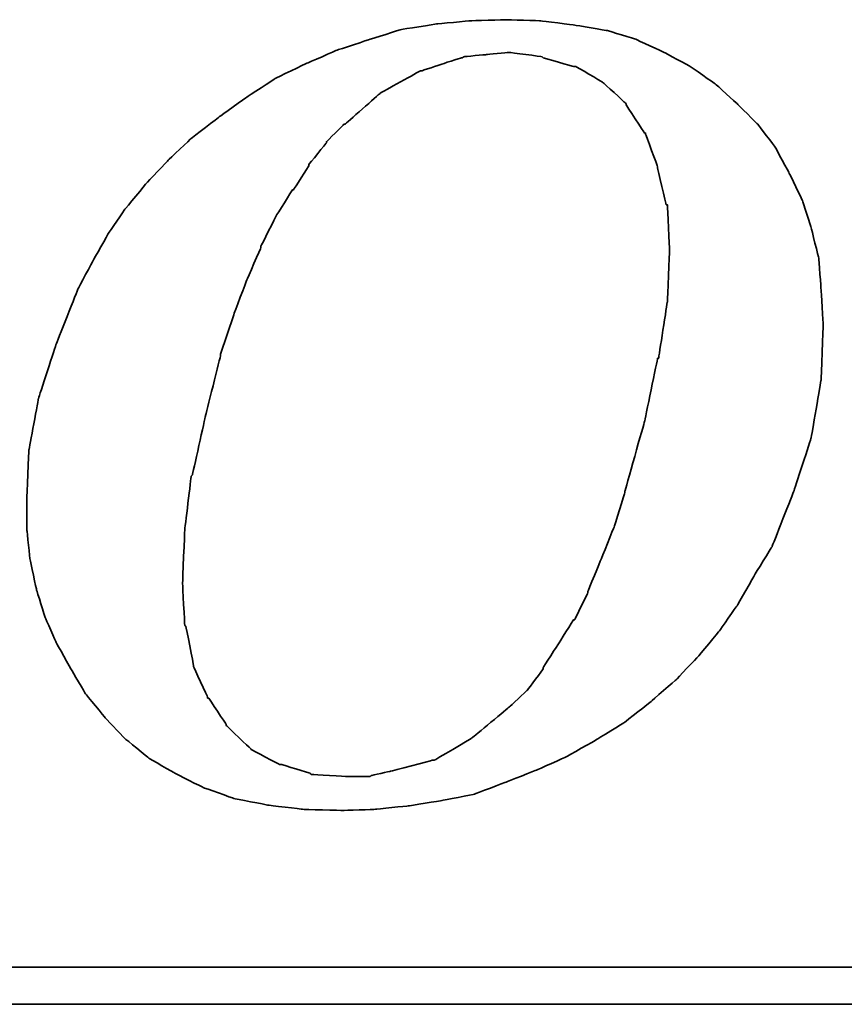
# Model space of a CAD drawing. Header units: millimetres. Extents: x 22 to 196, y 10 to 145.
# Tile 42 of 50: x 181.457 to 182.347, y 89.37 to 90.434. Entities that reach past the tile are written whole.
import ezdxf

# ---------------------------------------------------------------- set-up
doc = ezdxf.new("R2010")
doc.units = ezdxf.units.MM
doc.header["$LTSCALE"] = 0.1
doc.layers.add('DIM', color=4, linetype='CONTINUOUS')
doc.layers.add('layer 1', color=7, linetype='CONTINUOUS')

# ---------------------------------------------------------------- blocks, each defined once
blk = doc.blocks.new('TBI MOTION logo(完整正式版)')
at = {"layer": 'layer 1', "color": 22, "lineweight": 35}
for points, knots in [([(35.79625, -6.98375), (35.79625, -6.98375), (36.23125, -7.43875), (36.23125, -7.43875), (36.23125, -7.43875), (36.23125, -7.43875), (36.75625, -7.87125), (36.75625, -7.87125), (36.75625, -7.87125), (36.75625, -7.87125), (37.33125, -8.20375), (37.33125, -8.20375), (37.33125, -8.20375), (37.33125, -8.20375), (37.95625, -8.51875), (37.95625, -8.51875), (37.95625, -8.51875), (37.95625, -8.51875), (38.62625, -8.75875), (38.62625, -8.75875), (38.62625, -8.75875), (38.62625, -8.75875), (39.37125, -8.90375), (39.37125, -8.90375), (39.37125, -8.90375), (39.37125, -8.90375), (40.14125, -8.99875), (40.14125, -8.99875), (40.14125, -8.99875), (40.14125, -8.99875), (41.02625, -9.02375), (41.02625, -9.02375), (41.02625, -9.02375), (41.02625, -9.02375), (41.74625, -8.99875), (41.74625, -8.99875), (41.74625, -8.99875), (41.74625, -8.99875), (42.46625, -8.92375), (42.46625, -8.92375), (42.46625, -8.92375), (42.46625, -8.92375), (43.21125, -8.80625), (43.21125, -8.80625), (43.21125, -8.80625), (43.21125, -8.80625), (43.93125, -8.66375), (43.93125, -8.66375), (43.93125, -8.66375), (43.93125, -8.66375), (44.62625, -8.39875), (44.62625, -8.39875), (44.62625, -8.39875), (44.62625, -8.39875), (45.29625, -8.13375), (45.29625, -8.13375), (45.29625, -8.13375), (45.29625, -8.13375), (45.94625, -7.84375), (45.94625, -7.84375), (45.94625, -7.84375), (45.94625, -7.84375), (46.61625, -7.46375), (46.61625, -7.46375), (46.61625, -7.46375), (46.61625, -7.46375), (47.24125, -7.07875), (47.24125, -7.07875), (47.24125, -7.07875), (47.24125, -7.07875), (47.81625, -6.62375), (47.81625, -6.62375), (47.81625, -6.62375), (47.81625, -6.62375), (48.36875, -6.14375), (48.36875, -6.14375), (48.36875, -6.14375), (48.36875, -6.14375), (48.84625, -5.64125), (48.84625, -5.64125), (48.84625, -5.64125), (48.84625, -5.64125), (49.32625, -5.06375), (49.32625, -5.06375), (49.32625, -5.06375), (49.32625, -5.06375), (49.71125, -4.51374), (49.71125, -4.51374), (49.71125, -4.51374), (49.71125, -4.51374), (50.09625, -3.83874), (50.09625, -3.83874), (50.09625, -3.83874), (50.09625, -3.83874), (50.48125, -3.21374), (50.48125, -3.21374), (50.48125, -3.21374), (50.48125, -3.21374), (50.96125, -1.99125), (50.96125, -1.99125), (50.96125, -1.99125), (50.96125, -1.99125), (51.34375, -0.81875), (51.34375, -0.81875), (51.34375, -0.81875), (51.34375, -0.81875), (51.56125, 0.45624), (51.56125, 0.45624), (51.56125, 0.45624), (51.56125, 0.45624), (51.60625, 1.67624), (51.60625, 1.67624), (51.60625, 1.67624), (51.60625, 1.67624), (51.56125, 2.44625), (51.56125, 2.44625), (51.56125, 2.44625), (51.56125, 2.44625), (51.51125, 3.14125), (51.51125, 3.14125), (51.51125, 3.14125), (51.51125, 3.14125), (51.34375, 3.81125), (51.34375, 3.81125), (51.34375, 3.81125), (51.34375, 3.81125), (51.15125, 4.41125), (51.15125, 4.41125), (51.15125, 4.41125), (51.15125, 4.41125), (50.86125, 5.01125), (50.86125, 5.01125), (50.86125, 5.01125), (50.86125, 5.01125), (50.55125, 5.58875), (50.55125, 5.58875), (50.55125, 5.58875), (50.55125, 5.58875), (50.16625, 6.09125), (50.16625, 6.09125), (50.16625, 6.09125), (50.16625, 6.09125), (49.71125, 6.54875), (49.71125, 6.54875), (49.71125, 6.54875), (49.71125, 6.54875), (49.23125, 6.98125), (49.23125, 6.98125), (49.23125, 6.98125), (49.23125, 6.98125), (48.67875, 7.36625), (48.67875, 7.36625), (48.67875, 7.36625), (48.67875, 7.36625), (48.10375, 7.67625), (48.10375, 7.67625), (48.10375, 7.67625), (48.10375, 7.67625), (47.48125, 7.96375), (47.48125, 7.96375), (47.48125, 7.96375), (47.48125, 7.96375), (46.85625, 8.15625), (46.85625, 8.15625), (46.85625, 8.15625), (46.85625, 8.15625), (46.13625, 8.27624), (46.13625, 8.27624), (46.13625, 8.27624), (46.13625, 8.27624), (45.39125, 8.37125), (45.39125, 8.37125), (45.39125, 8.37125), (45.39125, 8.37125), (44.62625, 8.39624), (44.62625, 8.39624), (44.62625, 8.39624), (44.62625, 8.39624), (43.83625, 8.37125), (43.83625, 8.37125), (43.83625, 8.37125), (43.83625, 8.37125), (43.09125, 8.30125), (43.09125, 8.30125), (43.09125, 8.30125), (43.09125, 8.30125), (42.32125, 8.18125), (42.32125, 8.18125), (42.32125, 8.18125), (42.32125, 8.18125), (41.62875, 7.96375), (41.62875, 7.96375), (41.62875, 7.96375), (41.62875, 7.96375), (40.90625, 7.72625), (40.90625, 7.72625), (40.90625, 7.72625), (40.90625, 7.72625), (40.23624, 7.43625), (40.23624, 7.43625), (40.23624, 7.43625), (40.23624, 7.43625), (39.54124, 7.10125), (39.54124, 7.10125), (39.54124, 7.10125), (39.54124, 7.10125), (38.91625, 6.69125), (38.91625, 6.69125), (38.91625, 6.69125), (38.91625, 6.69125), (38.31625, 6.26125), (38.31625, 6.26125), (38.31625, 6.26125), (38.31625, 6.26125), (37.69125, 5.78125), (37.69125, 5.78125), (37.69125, 5.78125), (37.69125, 5.78125), (37.18625, 5.30125), (37.18625, 5.30125), (37.18625, 5.30125), (37.18625, 5.30125), (36.70625, 4.79624), (36.70625, 4.79624), (36.70625, 4.79624), (36.70625, 4.79624), (36.23125, 4.22125), (36.23125, 4.22125), (36.23125, 4.22125), (36.23125, 4.22125), (35.87124, 3.69375), (35.87124, 3.69375), (35.87124, 3.69375), (35.87124, 3.69375), (35.53125, 3.09125), (35.53125, 3.09125), (35.53125, 3.09125), (35.53125, 3.09125), (35.19875, 2.47125), (35.19875, 2.47125), (35.19875, 2.47125), (35.19875, 2.47125), (34.71625, 1.24625), (34.71625, 1.24625), (34.71625, 1.24625), (34.71625, 1.24625), (34.33125, 0.06874), (34.33125, 0.06874), (34.33125, 0.06874), (34.33125, 0.06874), (34.11625, -1.07875), (34.11625, -1.07875), (34.11625, -1.07875), (34.11625, -1.07875), (34.07125, -2.15875), (34.07125, -2.15875), (34.07125, -2.15875), (34.07125, -2.15875), (34.07125, -2.85375), (34.07125, -2.85375), (34.07125, -2.85375), (34.07125, -2.85375), (34.14125, -3.50375), (34.14125, -3.50375), (34.14125, -3.50375), (34.14125, -3.50375), (34.28625, -4.17375), (34.28625, -4.17375), (34.28625, -4.17375), (34.28625, -4.17375), (34.47625, -4.77624), (34.47625, -4.77624), (34.47625, -4.77624), (34.47625, -4.77624), (34.71625, -5.32625), (34.71625, -5.32625), (34.71625, -5.32625), (34.71625, -5.32625), (35.05375, -5.92875), (35.05375, -5.92875), (35.05375, -5.92875), (35.05375, -5.92875), (35.36375, -6.45375), (35.36375, -6.45375), (35.36375, -6.45375), (35.36375, -6.45375), (35.79625, -6.98375), (35.79625, -6.98375)], [0, 0, 0, 0, 0.01388889, 0.01388889, 0.01388889, 0.0138889, 0.02777778, 0.02777778, 0.02777778, 0.02777779, 0.04166667, 0.04166667, 0.04166667, 0.04166668, 0.05555556, 0.05555556, 0.05555556, 0.05555557, 0.06944444, 0.06944444, 0.06944444, 0.06944445, 0.08333333, 0.08333333, 0.08333333, 0.08333334, 0.09722222, 0.09722222, 0.09722222, 0.09722223, 0.11111111, 0.11111111, 0.11111111, 0.11111112, 0.125, 0.125, 0.125, 0.12500001, 0.13888889, 0.13888889, 0.13888889, 0.1388889, 0.15277778, 0.15277778, 0.15277778, 0.15277779, 0.16666667, 0.16666667, 0.16666667, 0.16666668, 0.18055556, 0.18055556, 0.18055556, 0.18055557, 0.19444444, 0.19444444, 0.19444444, 0.19444445, 0.20833333, 0.20833333, 0.20833333, 0.20833334, 0.22222222, 0.22222222, 0.22222222, 0.22222223, 0.23611111, 0.23611111, 0.23611111, 0.23611112, 0.25, 0.25, 0.25, 0.25000001, 0.26388889, 0.26388889, 0.26388889, 0.2638889, 0.27777778, 0.27777778, 0.27777778, 0.27777779, 0.29166667, 0.29166667, 0.29166667, 0.29166668, 0.30555556, 0.30555556, 0.30555556, 0.30555557, 0.31944444, 0.31944444, 0.31944444, 0.31944445, 0.33333333, 0.33333333, 0.33333333, 0.33333334, 0.34722222, 0.34722222, 0.34722222, 0.34722223, 0.36111111, 0.36111111, 0.36111111, 0.36111112, 0.375, 0.375, 0.375, 0.37500001, 0.38888889, 0.38888889, 0.38888889, 0.3888889, 0.40277778, 0.40277778, 0.40277778, 0.40277779, 0.41666667, 0.41666667, 0.41666667, 0.41666668, 0.43055556, 0.43055556, 0.43055556, 0.43055557, 0.44444444, 0.44444444, 0.44444444, 0.44444445, 0.45833333, 0.45833333, 0.45833333, 0.45833334, 0.47222222, 0.47222222, 0.47222222, 0.47222223, 0.48611111, 0.48611111, 0.48611111, 0.48611112, 0.5, 0.5, 0.5, 0.50000001, 0.51388889, 0.51388889, 0.51388889, 0.5138889, 0.52777778, 0.52777778, 0.52777778, 0.52777779, 0.54166667, 0.54166667, 0.54166667, 0.54166668, 0.55555556, 0.55555556, 0.55555556, 0.55555557, 0.56944444, 0.56944444, 0.56944444, 0.56944445, 0.58333333, 0.58333333, 0.58333333, 0.58333334, 0.59722222, 0.59722222, 0.59722222, 0.59722223, 0.61111111, 0.61111111, 0.61111111, 0.61111112, 0.625, 0.625, 0.625, 0.62500001, 0.63888889, 0.63888889, 0.63888889, 0.6388889, 0.65277778, 0.65277778, 0.65277778, 0.65277779, 0.66666667, 0.66666667, 0.66666667, 0.66666668, 0.68055556, 0.68055556, 0.68055556, 0.68055557, 0.69444444, 0.69444444, 0.69444444, 0.69444445, 0.70833333, 0.70833333, 0.70833333, 0.70833334, 0.72222222, 0.72222222, 0.72222222, 0.72222223, 0.73611111, 0.73611111, 0.73611111, 0.73611112, 0.75, 0.75, 0.75, 0.75000001, 0.76388889, 0.76388889, 0.76388889, 0.7638889, 0.77777778, 0.77777778, 0.77777778, 0.77777779, 0.79166667, 0.79166667, 0.79166667, 0.79166668, 0.80555556, 0.80555556, 0.80555556, 0.80555557, 0.81944444, 0.81944444, 0.81944444, 0.81944445, 0.83333333, 0.83333333, 0.83333333, 0.83333334, 0.84722222, 0.84722222, 0.84722222, 0.84722223, 0.86111111, 0.86111111, 0.86111111, 0.86111112, 0.875, 0.875, 0.875, 0.87500001, 0.88888889, 0.88888889, 0.88888889, 0.8888889, 0.90277778, 0.90277778, 0.90277778, 0.90277779, 0.91666667, 0.91666667, 0.91666667, 0.91666668, 0.93055556, 0.93055556, 0.93055556, 0.93055557, 0.94444444, 0.94444444, 0.94444444, 0.94444445, 0.95833333, 0.95833333, 0.95833333, 0.95833334, 0.97222222, 0.97222222, 0.97222222, 0.97222223, 0.98611111, 0.98611111, 0.98611111, 0.98611112, 1, 1, 1, 1]), ([(38.33875, 1.03124), (38.33875, 1.03124), (38.62625, 1.89625), (38.62625, 1.89625), (38.62625, 1.89625), (38.62625, 1.89625), (38.91625, 2.66375), (38.91625, 2.66375), (38.91625, 2.66375), (38.91625, 2.66375), (39.22625, 3.38125), (39.22625, 3.38125), (39.22625, 3.38125), (39.22625, 3.38125), (39.22625, 3.40624), (39.22625, 3.40624), (39.22625, 3.40624), (39.22625, 3.40624), (39.56124, 4.07624), (39.56124, 4.07624), (39.56124, 4.07624), (39.56124, 4.07624), (39.92125, 4.65125), (39.92125, 4.65125), (39.92125, 4.65125), (39.92125, 4.65125), (39.94625, 4.65125), (39.94625, 4.65125), (39.94625, 4.65125), (39.94625, 4.65125), (40.28125, 5.17875), (40.28125, 5.17875), (40.28125, 5.17875), (40.28125, 5.17875), (40.28125, 5.20375), (40.28125, 5.20375), (40.28125, 5.20375), (40.28125, 5.20375), (40.66875, 5.68625), (40.66875, 5.68625), (40.66875, 5.68625), (40.66875, 5.68625), (40.66875, 5.70625), (40.66875, 5.70625), (40.66875, 5.70625), (40.66875, 5.70625), (41.05124, 6.09125), (41.05124, 6.09125), (41.05124, 6.09125), (41.05124, 6.09125), (41.07625, 6.09125), (41.07625, 6.09125), (41.07625, 6.09125), (41.07625, 6.09125), (41.84125, 6.76625), (41.84125, 6.76625), (41.84125, 6.76625), (41.84125, 6.76625), (41.86625, 6.78625), (41.86625, 6.78625), (41.86625, 6.78625), (41.86625, 6.78625), (42.73125, 7.26624), (42.73125, 7.26624), (42.73125, 7.26624), (42.73125, 7.26624), (42.75625, 7.26624), (42.75625, 7.26624), (42.75625, 7.26624), (42.75625, 7.26624), (43.18625, 7.41125), (43.18625, 7.41125), (43.18625, 7.41125), (43.18625, 7.41125), (43.64125, 7.55625), (43.64125, 7.55625), (43.64125, 7.55625), (43.64125, 7.55625), (43.66625, 7.55625), (43.66625, 7.55625), (43.66625, 7.55625), (43.66625, 7.55625), (43.69125, 7.58124), (43.69125, 7.58124), (43.69125, 7.58124), (43.69125, 7.58124), (44.19125, 7.62625), (44.19125, 7.62625), (44.19125, 7.62625), (44.19125, 7.62625), (44.67125, 7.67625), (44.67125, 7.67625), (44.67125, 7.67625), (44.67125, 7.67625), (44.69625, 7.67625), (44.69625, 7.67625), (44.69625, 7.67625), (44.69625, 7.67625), (45.41875, 7.58124), (45.41875, 7.58124), (45.41875, 7.58124), (45.41875, 7.58124), (45.44125, 7.55625), (45.44125, 7.55625), (45.44125, 7.55625), (45.44125, 7.55625), (46.11125, 7.36625), (46.11125, 7.36625), (46.11125, 7.36625), (46.11125, 7.36625), (46.13625, 7.36625), (46.13625, 7.36625), (46.13625, 7.36625), (46.13625, 7.36625), (46.15875, 7.36625), (46.15875, 7.36625), (46.15875, 7.36625), (46.15875, 7.36625), (46.73625, 7.02624), (46.73625, 7.02624), (46.73625, 7.02624), (46.73625, 7.02624), (46.76125, 7.00624), (46.76125, 7.00624), (46.76125, 7.00624), (46.76125, 7.00624), (47.24125, 6.57124), (47.24125, 6.57124), (47.24125, 6.57124), (47.24125, 6.57124), (47.26625, 6.54875), (47.26625, 6.54875), (47.26625, 6.54875), (47.26625, 6.54875), (47.26625, 6.52375), (47.26625, 6.52375), (47.26625, 6.52375), (47.26625, 6.52375), (47.67375, 5.89875), (47.67375, 5.89875), (47.67375, 5.89875), (47.67375, 5.89875), (47.69625, 5.89875), (47.69625, 5.89875), (47.69625, 5.89875), (47.69625, 5.89875), (47.69625, 5.87625), (47.69625, 5.87625), (47.69625, 5.87625), (47.69625, 5.87625), (47.96125, 5.15625), (47.96125, 5.15625), (47.96125, 5.15625), (47.96125, 5.15625), (47.96125, 5.13125), (47.96125, 5.13125), (47.96125, 5.13125), (47.96125, 5.13125), (48.15125, 4.31875), (48.15125, 4.31875), (48.15125, 4.31875), (48.15125, 4.31875), (48.17625, 4.31875), (48.17625, 4.31875), (48.17625, 4.31875), (48.17625, 4.31875), (48.17625, 4.29125), (48.17625, 4.29125), (48.17625, 4.29125), (48.17625, 4.29125), (48.22625, 3.33125), (48.22625, 3.33125), (48.22625, 3.33125), (48.22625, 3.33125), (48.22625, 3.30875), (48.22625, 3.30875), (48.22625, 3.30875), (48.22625, 3.30875), (48.17625, 2.20624), (48.17625, 2.20624), (48.17625, 2.20624), (48.17625, 2.20624), (48.17625, 2.18124), (48.17625, 2.18124), (48.17625, 2.18124), (48.17625, 2.18124), (47.98375, 0.93624), (47.98375, 0.93624), (47.98375, 0.93624), (47.98375, 0.93624), (47.96125, 0.93624), (47.96125, 0.93624), (47.96125, 0.93624), (47.96125, 0.93624), (47.67375, -0.45874), (47.67375, -0.45874), (47.67375, -0.45874), (47.67375, -0.45874), (47.24125, -1.99125), (47.24125, -1.99125), (47.24125, -1.99125), (47.24125, -1.99125), (47.24125, -2.01874), (47.24125, -2.01874), (47.24125, -2.01874), (47.24125, -2.01874), (47.00125, -2.78375), (47.00125, -2.78375), (47.00125, -2.78375), (47.00125, -2.78375), (46.71125, -3.50375), (46.71125, -3.50375), (46.71125, -3.50375), (46.71125, -3.50375), (46.42625, -4.19875), (46.42625, -4.19875), (46.42625, -4.19875), (46.42625, -4.19875), (46.42625, -4.22375), (46.42625, -4.22375), (46.42625, -4.22375), (46.42625, -4.22375), (46.13625, -4.82374), (46.13625, -4.82374), (46.13625, -4.82374), (46.13625, -4.82374), (46.11125, -4.82374), (46.11125, -4.82374), (46.11125, -4.82374), (46.11125, -4.82374), (45.77625, -5.35125), (45.77625, -5.35125), (45.77625, -5.35125), (45.77625, -5.35125), (45.44125, -5.87875), (45.44125, -5.87875), (45.44125, -5.87875), (45.44125, -5.87875), (45.44125, -5.90375), (45.44125, -5.90375), (45.44125, -5.90375), (45.44125, -5.90375), (45.10625, -6.35875), (45.10625, -6.35875), (45.10625, -6.35875), (45.10625, -6.35875), (45.08125, -6.38375), (45.08125, -6.38375), (45.08125, -6.38375), (45.08125, -6.38375), (44.69625, -6.74375), (44.69625, -6.74375), (44.69625, -6.74375), (44.69625, -6.74375), (43.88375, -7.41625), (43.88375, -7.41625), (43.88375, -7.41625), (43.88375, -7.41625), (43.85625, -7.43875), (43.85625, -7.43875), (43.85625, -7.43875), (43.85625, -7.43875), (43.04125, -7.91875), (43.04125, -7.91875), (43.04125, -7.91875), (43.04125, -7.91875), (43.01625, -7.91875), (43.01625, -7.91875), (43.01625, -7.91875), (43.01625, -7.91875), (42.99625, -7.91875), (42.99625, -7.91875), (42.99625, -7.91875), (42.99625, -7.91875), (42.08125, -8.15875), (42.08125, -8.15875), (42.08125, -8.15875), (42.08125, -8.15875), (41.65125, -8.25625), (41.65125, -8.25625), (41.65125, -8.25625), (41.65125, -8.25625), (41.62875, -8.27875), (41.62875, -8.27875), (41.62875, -8.27875), (41.62875, -8.27875), (41.60125, -8.27875), (41.60125, -8.27875), (41.60125, -8.27875), (41.60125, -8.27875), (41.12125, -8.27875), (41.12125, -8.27875), (41.12125, -8.27875), (41.12125, -8.27875), (40.35624, -8.23125), (40.35624, -8.23125), (40.35624, -8.23125), (40.35624, -8.23125), (40.33125, -8.23125), (40.33125, -8.23125), (40.33125, -8.23125), (40.33125, -8.23125), (40.30625, -8.20375), (40.30625, -8.20375), (40.30625, -8.20375), (40.30625, -8.20375), (39.68375, -8.01375), (39.68375, -8.01375), (39.68375, -8.01375), (39.68375, -8.01375), (39.66124, -8.01375), (39.66124, -8.01375), (39.66124, -8.01375), (39.66124, -8.01375), (39.63625, -8.01375), (39.63625, -8.01375), (39.63625, -8.01375), (39.63625, -8.01375), (39.01125, -7.67875), (39.01125, -7.67875), (39.01125, -7.67875), (39.01125, -7.67875), (38.98875, -7.65375), (38.98875, -7.65375), (38.98875, -7.65375), (38.98875, -7.65375), (38.48625, -7.17375), (38.48625, -7.17375), (38.48625, -7.17375), (38.48625, -7.17375), (38.45875, -7.14875), (38.45875, -7.14875), (38.45875, -7.14875), (38.45875, -7.14875), (38.45875, -7.12875), (38.45875, -7.12875), (38.45875, -7.12875), (38.45875, -7.12875), (38.07625, -6.54875), (38.07625, -6.54875), (38.07625, -6.54875), (38.07625, -6.54875), (38.05125, -6.54875), (38.05125, -6.54875), (38.05125, -6.54875), (38.05125, -6.54875), (38.05125, -6.52875), (38.05125, -6.52875), (38.05125, -6.52875), (38.05125, -6.52875), (37.74125, -5.85375), (37.74125, -5.85375), (37.74125, -5.85375), (37.74125, -5.85375), (37.74125, -5.82875), (37.74125, -5.82875), (37.74125, -5.82875), (37.74125, -5.82875), (37.57375, -4.96875), (37.57375, -4.96875), (37.57375, -4.96875), (37.57375, -4.96875), (37.54625, -4.94375), (37.54625, -4.94375), (37.54625, -4.94375), (37.54625, -4.94375), (37.50125, -4.03375), (37.50125, -4.03375), (37.50125, -4.03375), (37.50125, -4.03375), (37.50125, -4.00875), (37.50125, -4.00875), (37.50125, -4.00875), (37.50125, -4.00875), (37.54625, -2.85375), (37.54625, -2.85375), (37.54625, -2.85375), (37.54625, -2.85375), (37.69125, -1.65875), (37.69125, -1.65875), (37.69125, -1.65875), (37.69125, -1.65875), (37.71624, -1.63375), (37.71624, -1.63375), (37.71624, -1.63375), (37.71624, -1.63375), (38.00375, -0.33875), (38.00375, -0.33875), (38.00375, -0.33875), (38.00375, -0.33875), (38.33875, 1.00624), (38.33875, 1.00624), (38.33875, 1.00624), (38.33875, 1.00624), (38.33875, 1.03124), (38.33875, 1.03124)], [0, 0, 0, 0, 0.01010101, 0.01010101, 0.01010101, 0.01010102, 0.02020202, 0.02020202, 0.02020202, 0.02020203, 0.03030303, 0.03030303, 0.03030303, 0.03030304, 0.04040404, 0.04040404, 0.04040404, 0.04040405, 0.05050505, 0.05050505, 0.05050505, 0.05050506, 0.06060606, 0.06060606, 0.06060606, 0.06060607, 0.07070707, 0.07070707, 0.07070707, 0.07070708, 0.08080808, 0.08080808, 0.08080808, 0.08080809, 0.09090909, 0.09090909, 0.09090909, 0.0909091, 0.1010101, 0.1010101, 0.1010101, 0.10101011, 0.11111111, 0.11111111, 0.11111111, 0.11111112, 0.12121212, 0.12121212, 0.12121212, 0.12121213, 0.13131313, 0.13131313, 0.13131313, 0.13131314, 0.14141414, 0.14141414, 0.14141414, 0.14141415, 0.15151515, 0.15151515, 0.15151515, 0.15151516, 0.16161616, 0.16161616, 0.16161616, 0.16161617, 0.17171717, 0.17171717, 0.17171717, 0.17171718, 0.18181818, 0.18181818, 0.18181818, 0.18181819, 0.19191919, 0.19191919, 0.19191919, 0.1919192, 0.2020202, 0.2020202, 0.2020202, 0.20202021, 0.21212121, 0.21212121, 0.21212121, 0.21212122, 0.22222222, 0.22222222, 0.22222222, 0.22222223, 0.23232323, 0.23232323, 0.23232323, 0.23232324, 0.24242424, 0.24242424, 0.24242424, 0.24242425, 0.25252525, 0.25252525, 0.25252525, 0.25252526, 0.26262626, 0.26262626, 0.26262626, 0.26262627, 0.27272727, 0.27272727, 0.27272727, 0.27272728, 0.28282828, 0.28282828, 0.28282828, 0.28282829, 0.29292929, 0.29292929, 0.29292929, 0.2929293, 0.3030303, 0.3030303, 0.3030303, 0.30303031, 0.31313131, 0.31313131, 0.31313131, 0.31313132, 0.32323232, 0.32323232, 0.32323232, 0.32323233, 0.33333333, 0.33333333, 0.33333333, 0.33333334, 0.34343434, 0.34343434, 0.34343434, 0.34343435, 0.35353535, 0.35353535, 0.35353535, 0.35353536, 0.36363636, 0.36363636, 0.36363636, 0.36363637, 0.37373737, 0.37373737, 0.37373737, 0.37373738, 0.38383838, 0.38383838, 0.38383838, 0.38383839, 0.39393939, 0.39393939, 0.39393939, 0.3939394, 0.4040404, 0.4040404, 0.4040404, 0.40404041, 0.41414141, 0.41414141, 0.41414141, 0.41414142, 0.42424242, 0.42424242, 0.42424242, 0.42424243, 0.43434343, 0.43434343, 0.43434343, 0.43434344, 0.44444444, 0.44444444, 0.44444444, 0.44444445, 0.45454545, 0.45454545, 0.45454545, 0.45454546, 0.46464646, 0.46464646, 0.46464646, 0.46464647, 0.47474747, 0.47474747, 0.47474747, 0.47474748, 0.48484848, 0.48484848, 0.48484848, 0.48484849, 0.49494949, 0.49494949, 0.49494949, 0.4949495, 0.50505051, 0.50505051, 0.50505051, 0.50505052, 0.51515152, 0.51515152, 0.51515152, 0.51515153, 0.52525253, 0.52525253, 0.52525253, 0.52525254, 0.53535354, 0.53535354, 0.53535354, 0.53535355, 0.54545455, 0.54545455, 0.54545455, 0.54545456, 0.55555556, 0.55555556, 0.55555556, 0.55555557, 0.56565657, 0.56565657, 0.56565657, 0.56565658, 0.57575758, 0.57575758, 0.57575758, 0.57575759, 0.58585859, 0.58585859, 0.58585859, 0.5858586, 0.5959596, 0.5959596, 0.5959596, 0.59595961, 0.60606061, 0.60606061, 0.60606061, 0.60606062, 0.61616162, 0.61616162, 0.61616162, 0.61616163, 0.62626263, 0.62626263, 0.62626263, 0.62626264, 0.63636364, 0.63636364, 0.63636364, 0.63636365, 0.64646465, 0.64646465, 0.64646465, 0.64646466, 0.65656566, 0.65656566, 0.65656566, 0.65656567, 0.66666667, 0.66666667, 0.66666667, 0.66666668, 0.67676768, 0.67676768, 0.67676768, 0.67676769, 0.68686869, 0.68686869, 0.68686869, 0.6868687, 0.6969697, 0.6969697, 0.6969697, 0.69696971, 0.70707071, 0.70707071, 0.70707071, 0.70707072, 0.71717172, 0.71717172, 0.71717172, 0.71717173, 0.72727273, 0.72727273, 0.72727273, 0.72727274, 0.73737374, 0.73737374, 0.73737374, 0.73737375, 0.74747475, 0.74747475, 0.74747475, 0.74747476, 0.75757576, 0.75757576, 0.75757576, 0.75757577, 0.76767677, 0.76767677, 0.76767677, 0.76767678, 0.77777778, 0.77777778, 0.77777778, 0.77777779, 0.78787879, 0.78787879, 0.78787879, 0.7878788, 0.7979798, 0.7979798, 0.7979798, 0.79797981, 0.80808081, 0.80808081, 0.80808081, 0.80808082, 0.81818182, 0.81818182, 0.81818182, 0.81818183, 0.82828283, 0.82828283, 0.82828283, 0.82828284, 0.83838384, 0.83838384, 0.83838384, 0.83838385, 0.84848485, 0.84848485, 0.84848485, 0.84848486, 0.85858586, 0.85858586, 0.85858586, 0.85858587, 0.86868687, 0.86868687, 0.86868687, 0.86868688, 0.87878788, 0.87878788, 0.87878788, 0.87878789, 0.88888889, 0.88888889, 0.88888889, 0.8888889, 0.8989899, 0.8989899, 0.8989899, 0.89898991, 0.90909091, 0.90909091, 0.90909091, 0.90909092, 0.91919192, 0.91919192, 0.91919192, 0.91919193, 0.92929293, 0.92929293, 0.92929293, 0.92929294, 0.93939394, 0.93939394, 0.93939394, 0.93939395, 0.94949495, 0.94949495, 0.94949495, 0.94949496, 0.95959596, 0.95959596, 0.95959596, 0.95959597, 0.96969697, 0.96969697, 0.96969697, 0.96969698, 0.97979798, 0.97979798, 0.97979798, 0.97979799, 0.98989899, 0.98989899, 0.98989899, 0.989899, 1, 1, 1, 1]), ([(75.90875, -9.47875), (75.90875, -9.47875), (75.90875, -12.28625), (75.90875, -12.28625), (75.90875, -12.28625), (75.90875, -12.28625), (75.90875, -12.47875), (75.90875, -12.47875), (75.90875, -12.47875), (75.90875, -12.47875), (75.71625, -12.47875), (75.71625, -12.47875), (75.71625, -12.47875), (75.71625, -12.47875), (-88.32875, -12.47875), (-88.32875, -12.47875), (-88.32875, -12.47875), (-88.32875, -12.47875), (-88.32875, -13.29375), (-88.32875, -13.29375), (-88.32875, -13.29375), (-88.32875, -13.29375), (82.89125, -13.29375), (82.89125, -13.29375), (82.89125, -13.29375), (82.89125, -13.29375), (75.90875, -9.47875), (75.90875, -9.47875)], [0, 0, 0, 0, 0.14285714, 0.14285714, 0.14285714, 0.14285715, 0.28571429, 0.28571429, 0.28571429, 0.2857143, 0.42857143, 0.42857143, 0.42857143, 0.42857144, 0.57142857, 0.57142857, 0.57142857, 0.57142858, 0.71428571, 0.71428571, 0.71428571, 0.71428572, 0.85714286, 0.85714286, 0.85714286, 0.85714287, 1, 1, 1, 1])]:
    blk.add_open_spline(points, degree=3, knots=knots, dxfattribs=at)

msp = doc.modelspace()

# ---------------------------------------------------------------- block references
at = {"layer": 'DIM', "color": 7, "xscale": 0.04903855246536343, "yscale": 0.04903855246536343, "zscale": 0.04903855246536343}
msp.add_blockref('TBI MOTION logo(完整正式版)', (179.7938, 90.0222), dxfattribs=at)

doc.saveas('drawing.dxf')
